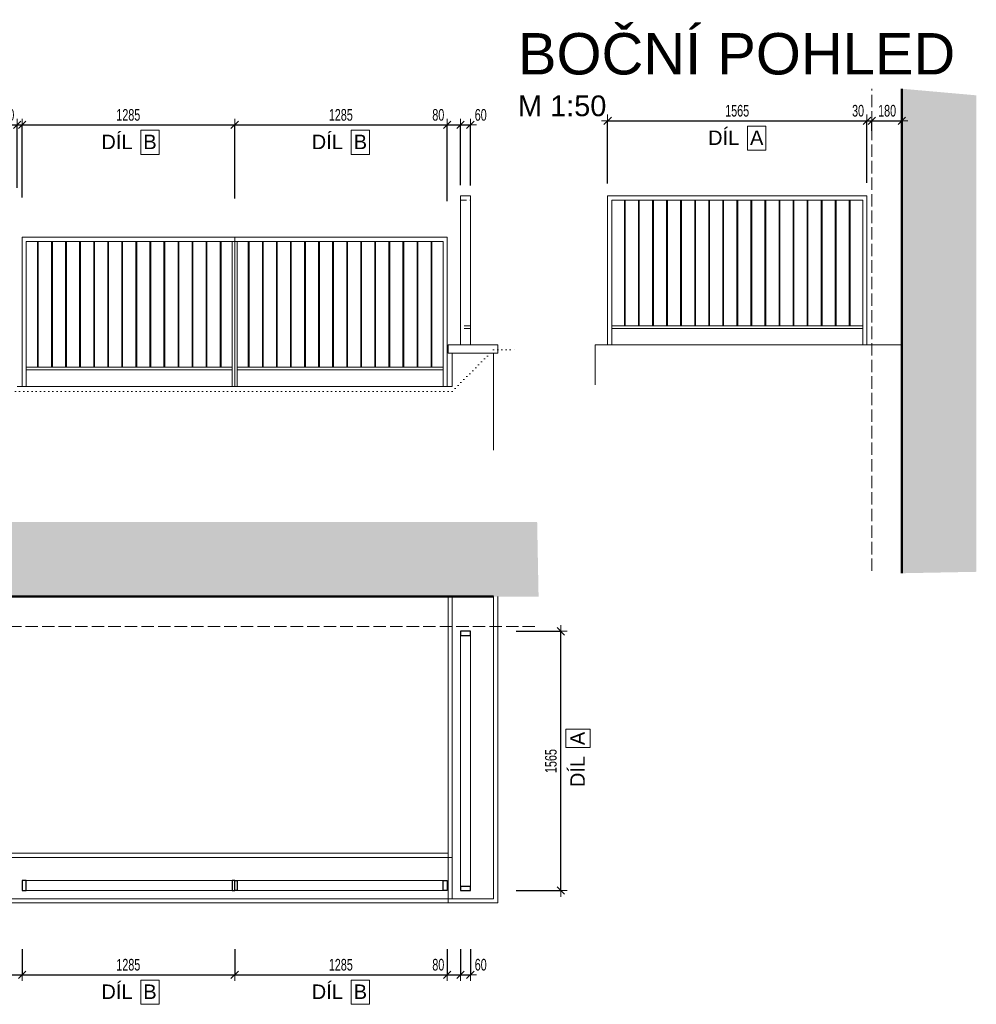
# Model space of a CAD drawing. Header units: millimetres. Extents: x -44763 to -25031, y -105989 to -89886.
# Tile 7 of 8: x -38489 to -32716, y -95830 to -89886. Entities that reach past the tile are written whole.
import ezdxf

# ---------------------------------------------------------------- set-up
doc = ezdxf.new("R2010")
doc.units = ezdxf.units.MM
doc.header["$PDMODE"] = 65
for name, pattern in [('Carkovana 2x_1', [100, 75, -25]), ('JIS_02_1.2', [57.5, 37.5, -20]), ('JIS_08_37', [25, 0, -25])]:
    doc.linetypes.add(name, pattern=pattern)
doc.layers.add('XR$1$(Z6) - ZÁBRADLÍ ANG. DVOREK_1', color=7, linetype='Continuous', lineweight=25)
doc.styles.add('ARIAL', font='ARIAL.TTF')
doc.styles.add('ARIALNARROW', font='ARIALN.TTF')
doc.dimstyles.new('DIMSTYLE_4', dxfattribs={"dimtxt": 70, "dimasz": 75, "dimexe": 0, "dimexo": 0, "dimgap": 35, "dimtad": 2, "dimdec": 0, "dimrnd": 5, "dimzin": 12, "dimdsep": 46, "dimtxsty": 'ARIALNARROW', "dimblk1": 'ALL_ML_STRICH', "dimblk2": 'ALL_ML_STRICH', "dimsah": 1, "dimcen": 0, "dimclrd": 6, "dimclre": 6, "dimclrt": 6, "dimadec": 0, "dimazin": 0, "dimtfac": 1, "dimtdec": 0, "dimtix": 1, "dimtmove": 2, "dimatfit": 3, "dimfxl": 0, "dimtvp": 1.2, "dimtzin": 0, "dimlwd": 0, "dimlwe": 13, "dimarcsym": 0})
doc.dimstyles.new('DIMSTYLE_5', dxfattribs={"dimtxt": 70, "dimasz": 75, "dimexe": 0, "dimexo": 0, "dimgap": 35, "dimtad": 2, "dimdec": 0, "dimrnd": 5, "dimzin": 12, "dimdsep": 46, "dimtxsty": 'ARIALNARROW', "dimblk1": 'ALL_ML_STRICH', "dimblk2": 'ALL_ML_STRICH', "dimsah": 1, "dimcen": 0, "dimclrd": 6, "dimclre": 6, "dimclrt": 6, "dimadec": 0, "dimazin": 0, "dimtfac": 1, "dimtdec": 0, "dimtix": 1, "dimtmove": 2, "dimatfit": 3, "dimfxl": 0, "dimtzin": 0, "dimlwd": 0, "dimlwe": 13, "dimarcsym": 0})

# ---------------------------------------------------------------- blocks, each defined once
blk = doc.blocks.new('ALL_ML_STRICH')
at = {"color": 0, "linetype": 'ByBlock', "lineweight": -2}
for p, q in [((-1, 0), (0.5, 0)), ((-0.3, -0.3), (0.3, 0.3)), ((0, -0.5), (0, 0.5))]:
    blk.add_line(p, q, dxfattribs=at)
blk = doc.blocks.new('*D10')
at = {"layer": 'DEFPOINTS', "color": 6, "linetype": 'Continuous', "lineweight": 13}
for p in [(-40534.4, -95143.5), (-38474.4, -95143.5), (-40534.4, -95651.7)]:
    blk.add_point(p, dxfattribs=at)
at = {"layer": 'XR$1$(Z6) - ZÁBRADLÍ ANG. DVOREK_1', "color": 6, "linetype": 'Continuous', "lineweight": -2}
for p, q in [((-40534.4, -95496.6), (-40534.4, -95651.7)), ((-38474.4, -95496.6), (-38474.4, -95651.7)), ((-40534.4, -95651.7), (-38474.4, -95651.7))]:
    blk.add_line(p, q, dxfattribs=at)
at = {"layer": 'XR$1$(Z6) - ZÁBRADLÍ ANG. DVOREK_1', "color": 6, "linetype": 'Continuous', "lineweight": 13, "xscale": 75, "yscale": 75, "zscale": 75, "rotation": 180}
blk.add_blockref('ALL_ML_STRICH', (-40534.4, -95651.7), dxfattribs=at)
at = {"layer": 'XR$1$(Z6) - ZÁBRADLÍ ANG. DVOREK_1', "color": 6, "linetype": 'Continuous', "lineweight": 13, "xscale": 75, "yscale": 75, "zscale": 75}
blk.add_blockref('ALL_ML_STRICH', (-38474.4, -95651.7), dxfattribs=at)
at = {"layer": 'XR$1$(Z6) - ZÁBRADLÍ ANG. DVOREK_1', "color": 6, "linetype": 'Continuous', "lineweight": 13, "insert": (-39505.1, -95591.7), "char_height": 70, "width": 227.2, "attachment_point": 5, "style": 'ARIALNARROW'}
blk.add_mtext('\\W0.81;\\A1;{2060}', dxfattribs=at)
blk = doc.blocks.new('*D11')
at = {"layer": 'DEFPOINTS', "color": 6, "linetype": 'Continuous', "lineweight": 13}
for p in [(-38474.4, -95143.5), (-37191.9, -95143.5), (-38474.4, -95651.7)]:
    blk.add_point(p, dxfattribs=at)
at = {"layer": 'XR$1$(Z6) - ZÁBRADLÍ ANG. DVOREK_1', "color": 6, "linetype": 'Continuous', "lineweight": -2}
for p, q in [((-38474.4, -95496.6), (-38474.4, -95651.7)), ((-37191.9, -95496.6), (-37191.9, -95651.7)), ((-38474.4, -95651.7), (-37191.9, -95651.7))]:
    blk.add_line(p, q, dxfattribs=at)
at = {"layer": 'XR$1$(Z6) - ZÁBRADLÍ ANG. DVOREK_1', "color": 6, "linetype": 'Continuous', "lineweight": 13, "xscale": 75, "yscale": 75, "zscale": 75, "rotation": 180}
blk.add_blockref('ALL_ML_STRICH', (-38474.4, -95651.7), dxfattribs=at)
at = {"layer": 'XR$1$(Z6) - ZÁBRADLÍ ANG. DVOREK_1', "color": 6, "linetype": 'Continuous', "lineweight": 13, "xscale": 75, "yscale": 75, "zscale": 75}
blk.add_blockref('ALL_ML_STRICH', (-37191.9, -95651.7), dxfattribs=at)
at = {"layer": 'XR$1$(Z6) - ZÁBRADLÍ ANG. DVOREK_1', "color": 6, "linetype": 'Continuous', "lineweight": 13, "insert": (-37833.9, -95591.7), "char_height": 70, "width": 227.2, "attachment_point": 5, "style": 'ARIALNARROW'}
blk.add_mtext('\\W0.81;\\A1;{1285}', dxfattribs=at)
blk = doc.blocks.new('*D12')
at = {"layer": 'DEFPOINTS', "color": 6, "linetype": 'Continuous', "lineweight": 13}
for p in [(-37191.9, -95143.5), (-35909.4, -95143.5), (-37191.9, -95651.7)]:
    blk.add_point(p, dxfattribs=at)
at = {"layer": 'XR$1$(Z6) - ZÁBRADLÍ ANG. DVOREK_1', "color": 6, "linetype": 'Continuous', "lineweight": -2}
for p, q in [((-37191.9, -95496.6), (-37191.9, -95651.7)), ((-35909.4, -95496.6), (-35909.4, -95651.7)), ((-37191.9, -95651.7), (-35909.4, -95651.7))]:
    blk.add_line(p, q, dxfattribs=at)
at = {"layer": 'XR$1$(Z6) - ZÁBRADLÍ ANG. DVOREK_1', "color": 6, "linetype": 'Continuous', "lineweight": 13, "xscale": 75, "yscale": 75, "zscale": 75, "rotation": 180}
blk.add_blockref('ALL_ML_STRICH', (-37191.9, -95651.7), dxfattribs=at)
at = {"layer": 'XR$1$(Z6) - ZÁBRADLÍ ANG. DVOREK_1', "color": 6, "linetype": 'Continuous', "lineweight": 13, "xscale": 75, "yscale": 75, "zscale": 75}
blk.add_blockref('ALL_ML_STRICH', (-35909.4, -95651.7), dxfattribs=at)
at = {"layer": 'XR$1$(Z6) - ZÁBRADLÍ ANG. DVOREK_1', "color": 6, "linetype": 'Continuous', "lineweight": 13, "insert": (-36551.4, -95591.7), "char_height": 70, "width": 227.2, "attachment_point": 5, "style": 'ARIALNARROW'}
blk.add_mtext('\\W0.81;\\A1;{1285}', dxfattribs=at)
blk = doc.blocks.new('*D13')
at = {"layer": 'DEFPOINTS', "color": 6, "linetype": 'Continuous', "lineweight": 13}
for p in [(-35909.4, -95143.5), (-35829.4, -95143.5), (-35909.4, -95651.7)]:
    blk.add_point(p, dxfattribs=at)
at = {"layer": 'XR$1$(Z6) - ZÁBRADLÍ ANG. DVOREK_1', "color": 6, "linetype": 'Continuous', "lineweight": -2}
for p, q in [((-35909.4, -95496.6), (-35909.4, -95651.7)), ((-35829.4, -95496.6), (-35829.4, -95651.7)), ((-35909.4, -95651.7), (-35829.4, -95651.7))]:
    blk.add_line(p, q, dxfattribs=at)
at = {"layer": 'XR$1$(Z6) - ZÁBRADLÍ ANG. DVOREK_1', "color": 6, "linetype": 'Continuous', "lineweight": 13, "xscale": 75, "yscale": 75, "zscale": 75, "rotation": 180}
blk.add_blockref('ALL_ML_STRICH', (-35909.4, -95651.7), dxfattribs=at)
at = {"layer": 'XR$1$(Z6) - ZÁBRADLÍ ANG. DVOREK_1', "color": 6, "linetype": 'Continuous', "lineweight": 13, "xscale": 75, "yscale": 75, "zscale": 75}
blk.add_blockref('ALL_ML_STRICH', (-35829.4, -95651.7), dxfattribs=at)
at = {"layer": 'XR$1$(Z6) - ZÁBRADLÍ ANG. DVOREK_1', "color": 6, "linetype": 'Continuous', "lineweight": 13, "insert": (-35963.1, -95591.7), "char_height": 70, "width": 113.6, "attachment_point": 5, "style": 'ARIALNARROW'}
blk.add_mtext('\\W0.81;\\A1;{80}', dxfattribs=at)
blk = doc.blocks.new('*D14')
at = {"layer": 'DEFPOINTS', "color": 6, "linetype": 'Continuous', "lineweight": 13}
for p in [(-35829.4, -95143.5), (-35769.4, -95143.5), (-35829.4, -95651.7)]:
    blk.add_point(p, dxfattribs=at)
at = {"layer": 'XR$1$(Z6) - ZÁBRADLÍ ANG. DVOREK_1', "color": 6, "linetype": 'Continuous', "lineweight": -2}
for p, q in [((-35829.4, -95496.6), (-35829.4, -95651.7)), ((-35769.4, -95496.6), (-35769.4, -95651.7)), ((-35829.4, -95651.7), (-35769.4, -95651.7))]:
    blk.add_line(p, q, dxfattribs=at)
at = {"layer": 'XR$1$(Z6) - ZÁBRADLÍ ANG. DVOREK_1', "color": 6, "linetype": 'Continuous', "lineweight": 13, "xscale": 75, "yscale": 75, "zscale": 75, "rotation": 180}
blk.add_blockref('ALL_ML_STRICH', (-35829.4, -95651.7), dxfattribs=at)
at = {"layer": 'XR$1$(Z6) - ZÁBRADLÍ ANG. DVOREK_1', "color": 6, "linetype": 'Continuous', "lineweight": 13, "xscale": 75, "yscale": 75, "zscale": 75}
blk.add_blockref('ALL_ML_STRICH', (-35769.4, -95651.7), dxfattribs=at)
at = {"layer": 'XR$1$(Z6) - ZÁBRADLÍ ANG. DVOREK_1', "color": 6, "linetype": 'Continuous', "lineweight": 13, "insert": (-35707.1, -95591.7), "char_height": 70, "width": 113.6, "attachment_point": 5, "style": 'ARIALNARROW'}
blk.add_mtext('\\W0.81;\\A1;{60}', dxfattribs=at)
blk = doc.blocks.new('*D15')
at = {"layer": 'DEFPOINTS', "color": 6, "linetype": 'Continuous', "lineweight": 13}
for p in [(-35769.4, -93578.5), (-35769.4, -95143.5), (-35223.4, -95143.5)]:
    blk.add_point(p, dxfattribs=at)
at = {"layer": 'XR$1$(Z6) - ZÁBRADLÍ ANG. DVOREK_1', "color": 6, "linetype": 'Continuous', "lineweight": -2}
for p, q in [((-35493.1, -93578.5), (-35223.4, -93578.5)), ((-35223.4, -95143.5), (-35223.4, -93578.5)), ((-35493.1, -95143.5), (-35223.4, -95143.5))]:
    blk.add_line(p, q, dxfattribs=at)
at = {"layer": 'XR$1$(Z6) - ZÁBRADLÍ ANG. DVOREK_1', "color": 6, "linetype": 'Continuous', "lineweight": 13, "xscale": 75, "yscale": 75, "zscale": 75}
for p, rotation in [((-35223.4, -93578.5), 90), ((-35223.4, -95143.5), 270)]:
    blk.add_blockref('ALL_ML_STRICH', p, dxfattribs=dict(at, rotation=rotation))
at = {"layer": 'XR$1$(Z6) - ZÁBRADLÍ ANG. DVOREK_1', "color": 6, "linetype": 'Continuous', "lineweight": 13, "insert": (-35283.4, -94361.8), "char_height": 70, "width": 227.2, "attachment_point": 5, "rotation": 90, "style": 'ARIALNARROW'}
blk.add_mtext('\\W0.81;\\A1;{1565}', dxfattribs=at)
blk = doc.blocks.new('*D21')
at = {"layer": 'DEFPOINTS', "color": 6, "linetype": 'Continuous', "lineweight": 13}
for p in [(-40504.4, -90521.5), (-40504.4, -90939.9), (-38504.4, -90939.9)]:
    blk.add_point(p, dxfattribs=at)
at = {"layer": 'XR$1$(Z6) - ZÁBRADLÍ ANG. DVOREK_1', "color": 6, "linetype": 'Continuous', "lineweight": -2}
for p, q in [((-40504.4, -90902.1), (-40504.4, -90521.5)), ((-40504.4, -90521.5), (-38504.4, -90521.5)), ((-38504.4, -90902.1), (-38504.4, -90521.5))]:
    blk.add_line(p, q, dxfattribs=at)
at = {"layer": 'XR$1$(Z6) - ZÁBRADLÍ ANG. DVOREK_1', "color": 6, "linetype": 'Continuous', "lineweight": 13, "xscale": 75, "yscale": 75, "zscale": 75, "rotation": 180}
blk.add_blockref('ALL_ML_STRICH', (-40504.4, -90521.5), dxfattribs=at)
at = {"layer": 'XR$1$(Z6) - ZÁBRADLÍ ANG. DVOREK_1', "color": 6, "linetype": 'Continuous', "lineweight": 13, "xscale": 75, "yscale": 75, "zscale": 75}
blk.add_blockref('ALL_ML_STRICH', (-38504.4, -90521.5), dxfattribs=at)
at = {"layer": 'XR$1$(Z6) - ZÁBRADLÍ ANG. DVOREK_1', "color": 6, "linetype": 'Continuous', "lineweight": 13, "insert": (-39505.1, -90461.5), "char_height": 70, "width": 227.2, "attachment_point": 5, "style": 'ARIALNARROW'}
blk.add_mtext('\\W0.81;\\A1;{2000}', dxfattribs=at)
blk = doc.blocks.new('*D22')
at = {"layer": 'DEFPOINTS', "color": 6, "linetype": 'Continuous', "lineweight": 13}
for p in [(-38504.4, -90521.5), (-38504.4, -90939.9), (-38474.4, -91199.9)]:
    blk.add_point(p, dxfattribs=at)
at = {"layer": 'XR$1$(Z6) - ZÁBRADLÍ ANG. DVOREK_1', "color": 6, "linetype": 'Continuous', "lineweight": -2}
for p, q in [((-38504.4, -90902.1), (-38504.4, -90521.5)), ((-38504.4, -90521.5), (-38474.4, -90521.5)), ((-38474.4, -90959), (-38474.4, -90521.5))]:
    blk.add_line(p, q, dxfattribs=at)
at = {"layer": 'XR$1$(Z6) - ZÁBRADLÍ ANG. DVOREK_1', "color": 6, "linetype": 'Continuous', "lineweight": 13, "xscale": 75, "yscale": 75, "zscale": 75}
blk.add_blockref('ALL_ML_STRICH', (-38474.4, -90521.5), dxfattribs=at)
at = {"layer": 'XR$1$(Z6) - ZÁBRADLÍ ANG. DVOREK_1', "color": 6, "linetype": 'Continuous', "lineweight": 13, "xscale": 75, "yscale": 75, "zscale": 75, "rotation": 180}
blk.add_blockref('ALL_ML_STRICH', (-38504.4, -90521.5), dxfattribs=at)
at = {"layer": 'XR$1$(Z6) - ZÁBRADLÍ ANG. DVOREK_1', "color": 6, "linetype": 'Continuous', "lineweight": 13, "insert": (-38558.1, -90461.5), "char_height": 70, "width": 113.6, "attachment_point": 5, "style": 'ARIALNARROW'}
blk.add_mtext('\\W0.81;\\A1;{30}', dxfattribs=at)
blk = doc.blocks.new('*D23')
at = {"layer": 'DEFPOINTS', "color": 6, "linetype": 'Continuous', "lineweight": 13}
for p in [(-38474.4, -90521.5), (-38474.4, -91199.9), (-37191.9, -91199.9)]:
    blk.add_point(p, dxfattribs=at)
at = {"layer": 'XR$1$(Z6) - ZÁBRADLÍ ANG. DVOREK_1', "color": 6, "linetype": 'Continuous', "lineweight": -2}
for p, q in [((-38474.4, -90959), (-38474.4, -90521.5)), ((-38474.4, -90521.5), (-37191.9, -90521.5)), ((-37191.9, -90966.2), (-37191.9, -90521.5))]:
    blk.add_line(p, q, dxfattribs=at)
at = {"layer": 'XR$1$(Z6) - ZÁBRADLÍ ANG. DVOREK_1', "color": 6, "linetype": 'Continuous', "lineweight": 13, "xscale": 75, "yscale": 75, "zscale": 75, "rotation": 180}
blk.add_blockref('ALL_ML_STRICH', (-38474.4, -90521.5), dxfattribs=at)
at = {"layer": 'XR$1$(Z6) - ZÁBRADLÍ ANG. DVOREK_1', "color": 6, "linetype": 'Continuous', "lineweight": 13, "xscale": 75, "yscale": 75, "zscale": 75}
blk.add_blockref('ALL_ML_STRICH', (-37191.9, -90521.5), dxfattribs=at)
at = {"layer": 'XR$1$(Z6) - ZÁBRADLÍ ANG. DVOREK_1', "color": 6, "linetype": 'Continuous', "lineweight": 13, "insert": (-37833.9, -90461.5), "char_height": 70, "width": 227.2, "attachment_point": 5, "style": 'ARIALNARROW'}
blk.add_mtext('\\W0.81;\\A1;{1285}', dxfattribs=at)
blk = doc.blocks.new('*D24')
at = {"layer": 'DEFPOINTS', "color": 6, "linetype": 'Continuous', "lineweight": 13}
for p in [(-37191.9, -90521.5), (-37191.9, -91199.9), (-35909.4, -91199.9)]:
    blk.add_point(p, dxfattribs=at)
at = {"layer": 'XR$1$(Z6) - ZÁBRADLÍ ANG. DVOREK_1', "color": 6, "linetype": 'Continuous', "lineweight": -2}
for p, q in [((-37191.9, -90966.2), (-37191.9, -90521.5)), ((-37191.9, -90521.5), (-35909.4, -90521.5)), ((-35909.4, -90982), (-35909.4, -90521.5))]:
    blk.add_line(p, q, dxfattribs=at)
at = {"layer": 'XR$1$(Z6) - ZÁBRADLÍ ANG. DVOREK_1', "color": 6, "linetype": 'Continuous', "lineweight": 13, "xscale": 75, "yscale": 75, "zscale": 75, "rotation": 180}
blk.add_blockref('ALL_ML_STRICH', (-37191.9, -90521.5), dxfattribs=at)
at = {"layer": 'XR$1$(Z6) - ZÁBRADLÍ ANG. DVOREK_1', "color": 6, "linetype": 'Continuous', "lineweight": 13, "xscale": 75, "yscale": 75, "zscale": 75}
blk.add_blockref('ALL_ML_STRICH', (-35909.4, -90521.5), dxfattribs=at)
at = {"layer": 'XR$1$(Z6) - ZÁBRADLÍ ANG. DVOREK_1', "color": 6, "linetype": 'Continuous', "lineweight": 13, "insert": (-36551.4, -90461.5), "char_height": 70, "width": 227.2, "attachment_point": 5, "style": 'ARIALNARROW'}
blk.add_mtext('\\W0.81;\\A1;{1285}', dxfattribs=at)
blk = doc.blocks.new('*D25')
at = {"layer": 'DEFPOINTS', "color": 6, "linetype": 'Continuous', "lineweight": 13}
for p in [(-35909.4, -90521.5), (-35829.4, -90949.9), (-35909.4, -91199.9)]:
    blk.add_point(p, dxfattribs=at)
at = {"layer": 'XR$1$(Z6) - ZÁBRADLÍ ANG. DVOREK_1', "color": 6, "linetype": 'Continuous', "lineweight": -2}
for p, q in [((-35909.4, -90982), (-35909.4, -90521.5)), ((-35909.4, -90521.5), (-35829.4, -90521.5)), ((-35829.4, -90885.9), (-35829.4, -90521.5))]:
    blk.add_line(p, q, dxfattribs=at)
at = {"layer": 'XR$1$(Z6) - ZÁBRADLÍ ANG. DVOREK_1', "color": 6, "linetype": 'Continuous', "lineweight": 13, "xscale": 75, "yscale": 75, "zscale": 75, "rotation": 180}
blk.add_blockref('ALL_ML_STRICH', (-35909.4, -90521.5), dxfattribs=at)
at = {"layer": 'XR$1$(Z6) - ZÁBRADLÍ ANG. DVOREK_1', "color": 6, "linetype": 'Continuous', "lineweight": 13, "xscale": 75, "yscale": 75, "zscale": 75}
blk.add_blockref('ALL_ML_STRICH', (-35829.4, -90521.5), dxfattribs=at)
at = {"layer": 'XR$1$(Z6) - ZÁBRADLÍ ANG. DVOREK_1', "color": 6, "linetype": 'Continuous', "lineweight": 13, "insert": (-35963.1, -90461.5), "char_height": 70, "width": 113.6, "attachment_point": 5, "style": 'ARIALNARROW'}
blk.add_mtext('\\W0.81;\\A1;{80}', dxfattribs=at)
blk = doc.blocks.new('*D26')
at = {"layer": 'DEFPOINTS', "color": 6, "linetype": 'Continuous', "lineweight": 13}
for p in [(-35829.4, -90521.5), (-35829.4, -90949.9), (-35769.4, -90949.9)]:
    blk.add_point(p, dxfattribs=at)
at = {"layer": 'XR$1$(Z6) - ZÁBRADLÍ ANG. DVOREK_1', "color": 6, "linetype": 'Continuous', "lineweight": -2}
for p, q in [((-35829.4, -90885.9), (-35829.4, -90521.5)), ((-35829.4, -90521.5), (-35769.4, -90521.5)), ((-35769.4, -90886.7), (-35769.4, -90521.5))]:
    blk.add_line(p, q, dxfattribs=at)
at = {"layer": 'XR$1$(Z6) - ZÁBRADLÍ ANG. DVOREK_1', "color": 6, "linetype": 'Continuous', "lineweight": 13, "xscale": 75, "yscale": 75, "zscale": 75, "rotation": 180}
blk.add_blockref('ALL_ML_STRICH', (-35829.4, -90521.5), dxfattribs=at)
at = {"layer": 'XR$1$(Z6) - ZÁBRADLÍ ANG. DVOREK_1', "color": 6, "linetype": 'Continuous', "lineweight": 13, "xscale": 75, "yscale": 75, "zscale": 75}
blk.add_blockref('ALL_ML_STRICH', (-35769.4, -90521.5), dxfattribs=at)
at = {"layer": 'XR$1$(Z6) - ZÁBRADLÍ ANG. DVOREK_1', "color": 6, "linetype": 'Continuous', "lineweight": 13, "insert": (-35707.1, -90461.5), "char_height": 70, "width": 113.6, "attachment_point": 5, "style": 'ARIALNARROW'}
blk.add_mtext('\\W0.81;\\A1;{60}', dxfattribs=at)
blk = doc.blocks.new('*D33')
at = {"layer": 'DEFPOINTS', "color": 6, "linetype": 'Continuous', "lineweight": 13}
for p in [(-34941.2, -90496.5), (-34941.2, -91849.9), (-33376.2, -91849.9)]:
    blk.add_point(p, dxfattribs=at)
at = {"layer": 'XR$1$(Z6) - ZÁBRADLÍ ANG. DVOREK_1', "color": 6, "linetype": 'Continuous', "lineweight": -2}
for p, q in [((-34941.2, -90875.7), (-34941.2, -90496.5)), ((-34941.2, -90496.5), (-33376.2, -90496.5)), ((-33376.2, -90871.6), (-33376.2, -90496.5))]:
    blk.add_line(p, q, dxfattribs=at)
at = {"layer": 'XR$1$(Z6) - ZÁBRADLÍ ANG. DVOREK_1', "color": 6, "linetype": 'Continuous', "lineweight": 13, "xscale": 75, "yscale": 75, "zscale": 75, "rotation": 180}
blk.add_blockref('ALL_ML_STRICH', (-34941.2, -90496.5), dxfattribs=at)
at = {"layer": 'XR$1$(Z6) - ZÁBRADLÍ ANG. DVOREK_1', "color": 6, "linetype": 'Continuous', "lineweight": 13, "xscale": 75, "yscale": 75, "zscale": 75}
blk.add_blockref('ALL_ML_STRICH', (-33376.2, -90496.5), dxfattribs=at)
at = {"layer": 'XR$1$(Z6) - ZÁBRADLÍ ANG. DVOREK_1', "color": 6, "linetype": 'Continuous', "lineweight": 13, "insert": (-34159.5, -90436.5), "char_height": 70, "width": 227.2, "attachment_point": 5, "style": 'ARIALNARROW'}
blk.add_mtext('\\W0.81;\\A1;{1565}', dxfattribs=at)
blk = doc.blocks.new('*D34')
at = {"layer": 'DEFPOINTS', "color": 6, "linetype": 'Continuous', "lineweight": 13}
for p in [(-33376.2, -90496.5), (-33346.2, -90502.3), (-33376.2, -91849.9)]:
    blk.add_point(p, dxfattribs=at)
at = {"layer": 'XR$1$(Z6) - ZÁBRADLÍ ANG. DVOREK_1', "color": 6, "linetype": 'Continuous', "lineweight": -2}
for p, q in [((-33376.2, -90871.6), (-33376.2, -90496.5)), ((-33376.2, -90496.5), (-33346.2, -90496.5)), ((-33346.2, -90556.3), (-33346.2, -90496.5))]:
    blk.add_line(p, q, dxfattribs=at)
at = {"layer": 'XR$1$(Z6) - ZÁBRADLÍ ANG. DVOREK_1', "color": 6, "linetype": 'Continuous', "lineweight": 13, "xscale": 75, "yscale": 75, "zscale": 75}
blk.add_blockref('ALL_ML_STRICH', (-33346.2, -90496.5), dxfattribs=at)
at = {"layer": 'XR$1$(Z6) - ZÁBRADLÍ ANG. DVOREK_1', "color": 6, "linetype": 'Continuous', "lineweight": 13, "xscale": 75, "yscale": 75, "zscale": 75, "rotation": 180}
blk.add_blockref('ALL_ML_STRICH', (-33376.2, -90496.5), dxfattribs=at)
at = {"layer": 'XR$1$(Z6) - ZÁBRADLÍ ANG. DVOREK_1', "color": 6, "linetype": 'Continuous', "lineweight": 13, "insert": (-33429.9, -90436.5), "char_height": 70, "width": 113.6, "attachment_point": 5, "style": 'ARIALNARROW'}
blk.add_mtext('\\W0.81;\\A1;{30}', dxfattribs=at)
blk = doc.blocks.new('*D35')
at = {"layer": 'DEFPOINTS', "color": 6, "linetype": 'Continuous', "lineweight": 13}
for p in [(-33346.2, -90496.5), (-33346.2, -90502.3), (-33166.2, -90496.2)]:
    blk.add_point(p, dxfattribs=at)
at = {"layer": 'XR$1$(Z6) - ZÁBRADLÍ ANG. DVOREK_1', "color": 6, "linetype": 'Continuous', "lineweight": -2}
for p, q in [((-33346.2, -90556.3), (-33346.2, -90496.5)), ((-33346.2, -90496.5), (-33166.2, -90496.5)), ((-33166.2, -90496.5), (-33166.2, -90496.5))]:
    blk.add_line(p, q, dxfattribs=at)
at = {"layer": 'XR$1$(Z6) - ZÁBRADLÍ ANG. DVOREK_1', "color": 6, "linetype": 'Continuous', "lineweight": 13, "xscale": 75, "yscale": 75, "zscale": 75, "rotation": 180}
blk.add_blockref('ALL_ML_STRICH', (-33346.2, -90496.5), dxfattribs=at)
at = {"layer": 'XR$1$(Z6) - ZÁBRADLÍ ANG. DVOREK_1', "color": 6, "linetype": 'Continuous', "lineweight": 13, "xscale": 75, "yscale": 75, "zscale": 75}
blk.add_blockref('ALL_ML_STRICH', (-33166.2, -90496.5), dxfattribs=at)
at = {"layer": 'XR$1$(Z6) - ZÁBRADLÍ ANG. DVOREK_1', "color": 6, "linetype": 'Continuous', "lineweight": 13, "insert": (-33254.5, -90436.5), "char_height": 70, "width": 170.4, "attachment_point": 5, "style": 'ARIALNARROW'}
blk.add_mtext('\\W0.81;\\A1;{180}', dxfattribs=at)

msp = doc.modelspace()

# ---------------------------------------------------------------- hatches: boundary and pattern name
at = {"layer": 'XR$1$(Z6) - ZÁBRADLÍ ANG. DVOREK_1', "linetype": 'Continuous', "lineweight": 13}
for points in [[(-33166.2, -90303), (-33166.2, -93228), (-32716.2, -93219.4), (-32716.2, -90343)], [(-44654.5, -93368.5), (-35357.9, -93368.5), (-35366.5, -92918.5), (-44614.5, -92918.5)]]:
    msp.add_hatch(color=254, dxfattribs=at).paths.add_polyline_path(points)

# ---------------------------------------------------------------- linework, layer by layer
at = {"layer": 'XR$1$(Z6) - ZÁBRADLÍ ANG. DVOREK_1', "color": 251, "linetype": 'Carkovana 2x_1', "lineweight": 13}
for p, q in [((-33346.2, -93214), (-33346.2, -90303)), ((-44654.5, -93548.5), (-35357.9, -93548.5))]:
    msp.add_line(p, q, dxfattribs=at)
at = {"layer": 'XR$1$(Z6) - ZÁBRADLÍ ANG. DVOREK_1', "color": 251, "linetype": 'Continuous', "lineweight": 50}
for p, q in [((-33166.2, -90303), (-33166.2, -93228)), ((-44149.4, -93368.5), (-35629.4, -93368.5))]:
    msp.add_line(p, q, dxfattribs=at)
at = {"layer": 'XR$1$(Z6) - ZÁBRADLÍ ANG. DVOREK_1', "color": 5, "linetype": 'Continuous', "lineweight": 13}
for p, q in [((-35829.4, -91849.9), (-35829.4, -90949.9)), ((-35829.4, -90949.9), (-35769.4, -90949.9)), ((-35769.4, -90949.9), (-35769.4, -91849.9)), ((-34941.2, -90949.9), (-34941.2, -91849.9)), ((-33376.2, -90949.9), (-34941.2, -90949.9)), ((-34916.2, -90974.9), (-34916.2, -91849.9)), ((-34916.2, -90974.9), (-33401.2, -90974.9)), ((-34839.9, -91734.9), (-34839.9, -90974.9)), ((-34834.9, -91734.9), (-34834.9, -90974.9)), ((-34755.1, -91734.9), (-34755.1, -90974.9)), ((-34750.1, -91734.9), (-34750.1, -90974.9)), ((-34670.2, -91734.9), (-34670.2, -90974.9)), ((-34665.2, -91734.9), (-34665.2, -90974.9)), ((-34585.4, -91734.9), (-34585.4, -90974.9)), ((-34580.4, -91734.9), (-34580.4, -90974.9)), ((-34500.6, -91734.9), (-34500.6, -90974.9)), ((-34495.6, -91734.9), (-34495.6, -90974.9)), ((-34415.7, -91734.9), (-34415.7, -90974.9)), ((-34410.7, -91734.9), (-34410.7, -90974.9)), ((-34330.9, -91734.9), (-34330.9, -90974.9)), ((-34325.9, -91734.9), (-34325.9, -90974.9)), ((-34246.1, -91734.9), (-34246.1, -90974.9)), ((-34241.1, -91734.9), (-34241.1, -90974.9)), ((-34161.2, -91734.9), (-34161.2, -90974.9)), ((-34156.2, -91734.9), (-34156.2, -90974.9)), ((-34076.4, -91734.9), (-34076.4, -90974.9)), ((-34071.4, -91734.9), (-34071.4, -90974.9)), ((-33991.6, -91734.9), (-33991.6, -90974.9)), ((-33986.6, -91734.9), (-33986.6, -90974.9)), ((-33906.7, -91734.9), (-33906.7, -90974.9)), ((-33901.7, -91734.9), (-33901.7, -90974.9)), ((-33821.9, -91734.9), (-33821.9, -90974.9)), ((-33816.9, -91734.9), (-33816.9, -90974.9)), ((-33737.1, -91734.9), (-33737.1, -90974.9)), ((-33732.1, -91734.9), (-33732.1, -90974.9)), ((-33652.2, -91734.9), (-33652.2, -90974.9)), ((-33647.2, -91734.9), (-33647.2, -90974.9)), ((-33567.4, -91734.9), (-33567.4, -90974.9)), ((-33562.4, -91734.9), (-33562.4, -90974.9)), ((-33482.6, -91734.9), (-33482.6, -90974.9)), ((-33477.6, -91734.9), (-33477.6, -90974.9)), ((-33401.2, -90974.9), (-33401.2, -91849.9)), ((-33376.2, -91749.9), (-33376.2, -90949.9)), ((-38474.4, -91199.9), (-38474.4, -92099.9)), ((-37191.9, -91199.9), (-38474.4, -91199.9)), ((-38449.4, -92099.9), (-38449.4, -91224.9)), ((-38449.4, -91224.9), (-37191.9, -91224.9)), ((-38382.1, -91984.9), (-38382.1, -91224.9)), ((-38377.1, -91984.9), (-38377.1, -91224.9)), ((-38297.2, -91984.9), (-38297.2, -91224.9)), ((-38292.2, -91984.9), (-38292.2, -91224.9)), ((-38212.4, -91984.9), (-38212.4, -91224.9)), ((-38207.4, -91984.9), (-38207.4, -91224.9)), ((-38127.6, -91984.9), (-38127.6, -91224.9)), ((-38122.6, -91984.9), (-38122.6, -91224.9)), ((-38042.7, -91984.9), (-38042.7, -91224.9)), ((-38037.7, -91984.9), (-38037.7, -91224.9)), ((-37957.9, -91984.9), (-37957.9, -91224.9)), ((-37952.9, -91984.9), (-37952.9, -91224.9)), ((-37873.1, -91984.9), (-37873.1, -91224.9)), ((-37868.1, -91984.9), (-37868.1, -91224.9)), ((-37788.2, -91984.9), (-37788.2, -91224.9)), ((-37783.2, -91984.9), (-37783.2, -91224.9)), ((-37703.4, -91984.9), (-37703.4, -91224.9)), ((-37698.4, -91984.9), (-37698.4, -91224.9)), ((-37618.6, -91984.9), (-37618.6, -91224.9)), ((-37613.6, -91984.9), (-37613.6, -91224.9)), ((-37533.7, -91984.9), (-37533.7, -91224.9)), ((-37528.7, -91984.9), (-37528.7, -91224.9)), ((-37448.9, -91984.9), (-37448.9, -91224.9)), ((-37443.9, -91984.9), (-37443.9, -91224.9)), ((-37364.1, -91984.9), (-37364.1, -91224.9)), ((-37359.1, -91984.9), (-37359.1, -91224.9)), ((-37279.2, -91984.9), (-37279.2, -91224.9)), ((-37274.2, -91984.9), (-37274.2, -91224.9)), ((-37206.9, -91224.9), (-37206.9, -92099.9)), ((-37191.9, -91199.9), (-37191.9, -92099.9)), ((-35909.4, -91199.9), (-37191.9, -91199.9)), ((-37191.9, -91224.9), (-35934.4, -91224.9)), ((-37176.9, -91224.9), (-37176.9, -92099.9)), ((-37109.6, -91984.9), (-37109.6, -91224.9)), ((-37104.6, -91984.9), (-37104.6, -91224.9)), ((-37024.7, -91984.9), (-37024.7, -91224.9)), ((-37019.7, -91984.9), (-37019.7, -91224.9)), ((-36939.9, -91984.9), (-36939.9, -91224.9)), ((-36934.9, -91984.9), (-36934.9, -91224.9)), ((-36855.1, -91984.9), (-36855.1, -91224.9)), ((-36850.1, -91984.9), (-36850.1, -91224.9)), ((-36770.2, -91984.9), (-36770.2, -91224.9)), ((-36765.2, -91984.9), (-36765.2, -91224.9)), ((-36685.4, -91984.9), (-36685.4, -91224.9)), ((-36680.4, -91984.9), (-36680.4, -91224.9)), ((-36600.6, -91984.9), (-36600.6, -91224.9)), ((-36595.6, -91984.9), (-36595.6, -91224.9)), ((-36515.7, -91984.9), (-36515.7, -91224.9)), ((-36510.7, -91984.9), (-36510.7, -91224.9)), ((-36430.9, -91984.9), (-36430.9, -91224.9)), ((-36425.9, -91984.9), (-36425.9, -91224.9)), ((-36346.1, -91984.9), (-36346.1, -91224.9)), ((-36341.1, -91984.9), (-36341.1, -91224.9)), ((-36261.2, -91984.9), (-36261.2, -91224.9)), ((-36256.2, -91984.9), (-36256.2, -91224.9)), ((-36176.4, -91984.9), (-36176.4, -91224.9)), ((-36171.4, -91984.9), (-36171.4, -91224.9)), ((-36091.6, -91984.9), (-36091.6, -91224.9)), ((-36086.6, -91984.9), (-36086.6, -91224.9)), ((-36006.7, -91984.9), (-36006.7, -91224.9)), ((-36001.7, -91984.9), (-36001.7, -91224.9)), ((-35934.4, -91224.9), (-35934.4, -92099.9)), ((-35909.4, -91999.9), (-35909.4, -91199.9)), ((-33401.2, -91734.9), (-34916.2, -91734.9)), ((-33401.2, -91749.9), (-34916.2, -91749.9)), ((-33376.2, -91849.9), (-33376.2, -91749.9)), ((-37206.9, -91984.9), (-38449.4, -91984.9)), ((-37206.9, -91999.9), (-38449.4, -91999.9)), ((-35934.4, -91984.9), (-37176.9, -91984.9)), ((-35934.4, -91999.9), (-37176.9, -91999.9)), ((-35909.4, -92099.9), (-35909.4, -91999.9)), ((-35829.4, -93578.5), (-35829.4, -95143.5)), ((-35769.4, -95143.5), (-35769.4, -93578.5)), ((-37191.9, -95083.5), (-38474.4, -95083.5)), ((-37191.9, -95083.5), (-35909.4, -95083.5)), ((-38474.4, -95143.5), (-37191.9, -95143.5)), ((-35909.4, -95143.5), (-37191.9, -95143.5))]:
    msp.add_line(p, q, dxfattribs=at)
at = {"layer": 'XR$1$(Z6) - ZÁBRADLÍ ANG. DVOREK_1', "color": 5, "linetype": 'JIS_02_1.2', "lineweight": 13}
for p, q in [((-35829.4, -90974.9), (-35769.4, -90974.9)), ((-35769.4, -91734.9), (-35829.4, -91734.9)), ((-35769.4, -91749.9), (-35829.4, -91749.9))]:
    msp.add_line(p, q, dxfattribs=at)
at = {"layer": 'XR$1$(Z6) - ZÁBRADLÍ ANG. DVOREK_1', "color": 7, "linetype": 'Continuous', "lineweight": 13}
for p, q in [((-35604.4, -91849.9), (-35904.4, -91849.9)), ((-35904.4, -91849.9), (-35904.4, -91899.9)), ((-35604.4, -91899.9), (-35604.4, -91849.9)), ((-35016.2, -91849.9), (-33166.2, -91849.9)), ((-35016.2, -92090.1), (-35016.2, -91849.9)), ((-35904.4, -91899.9), (-35604.4, -91899.9)), ((-35879.4, -92099.9), (-35879.4, -91899.9)), ((-35879.4, -91899.9), (-35629.4, -91899.9)), ((-35629.4, -91899.9), (-35629.4, -92485.9)), ((-38504.4, -92099.9), (-35879.4, -92099.9)), ((-35904.4, -93368.5), (-35904.4, -95218.5)), ((-35604.4, -95218.5), (-35604.4, -93368.5)), ((-43874.4, -94918.5), (-35904.4, -94918.5)), ((-43874.4, -95218.5), (-35904.4, -95218.5)), ((-35904.4, -95218.5), (-35604.4, -95218.5))]:
    msp.add_line(p, q, dxfattribs=at)
at = {"layer": 'XR$1$(Z6) - ZÁBRADLÍ ANG. DVOREK_1', "color": 7, "linetype": 'JIS_08_37', "lineweight": 13}
for p, q in [((-35879.4, -92129.9), (-35629.4, -91879.9)), ((-35629.4, -91879.9), (-35491.9, -91879.9)), ((-35879.4, -92129.9), (-43874.4, -92129.9))]:
    msp.add_line(p, q, dxfattribs=at)
at = {"layer": 'XR$1$(Z6) - ZÁBRADLÍ ANG. DVOREK_1', "color": 251, "linetype": 'Continuous', "lineweight": 13}
for p, q in [((-43899.4, -93368.5), (-35879.4, -93368.5)), ((-35879.4, -93368.5), (-35879.4, -95193.5)), ((-35629.4, -93368.5), (-35629.4, -95193.5)), ((-35879.4, -94943.5), (-43899.4, -94943.5)), ((-35629.4, -95193.5), (-44149.4, -95193.5)), ((-35629.4, -95193.5), (-44149.4, -95193.5))]:
    msp.add_line(p, q, dxfattribs=at)
at = {"layer": 'XR$1$(Z6) - ZÁBRADLÍ ANG. DVOREK_1', "color": 5, "linetype": 'Continuous', "lineweight": 25}
for p, q in [((-35769.4, -93578.5), (-35829.4, -93578.5)), ((-35829.4, -93578.5), (-35829.4, -93603.5)), ((-35829.4, -93603.5), (-35769.4, -93603.5)), ((-35769.4, -93603.5), (-35769.4, -93578.5)), ((-38449.4, -95083.5), (-38474.4, -95083.5)), ((-38474.4, -95083.5), (-38474.4, -95143.5)), ((-38449.4, -95143.5), (-38449.4, -95083.5)), ((-37191.9, -95083.5), (-37206.9, -95083.5)), ((-37206.9, -95083.5), (-37206.9, -95143.5)), ((-37191.9, -95143.5), (-37191.9, -95083.5)), ((-37191.9, -95083.5), (-37176.9, -95083.5)), ((-37191.9, -95143.5), (-37191.9, -95083.5)), ((-37176.9, -95083.5), (-37176.9, -95143.5)), ((-35934.4, -95143.5), (-35934.4, -95083.5)), ((-35934.4, -95083.5), (-35909.4, -95083.5)), ((-35909.4, -95083.5), (-35909.4, -95143.5)), ((-38474.4, -95143.5), (-38449.4, -95143.5)), ((-37206.9, -95143.5), (-37191.9, -95143.5)), ((-37176.9, -95143.5), (-37191.9, -95143.5)), ((-35909.4, -95143.5), (-35934.4, -95143.5)), ((-35769.4, -95118.5), (-35829.4, -95118.5)), ((-35829.4, -95118.5), (-35829.4, -95143.5)), ((-35829.4, -95143.5), (-35769.4, -95143.5)), ((-35769.4, -95143.5), (-35769.4, -95118.5))]:
    msp.add_line(p, q, dxfattribs=at)
at = {"layer": 'XR$1$(Z6) - ZÁBRADLÍ ANG. DVOREK_1', "color": 7, "linetype": 'Continuous', "lineweight": 13}
for points in [[(-37758, -90700), (-37647.3, -90700), (-37647.3, -90554.2), (-37758, -90554.2), (-37758, -90700)], [(-36488.4, -90700), (-36377.7, -90700), (-36377.7, -90554.2), (-36488.4, -90554.2), (-36488.4, -90700)], [(-34096.5, -90675), (-33985.8, -90675), (-33985.8, -90529.2), (-34096.5, -90529.2), (-34096.5, -90675)], [(-35046.7, -94280.3), (-35046.7, -94169.6), (-35192.5, -94169.6), (-35192.5, -94280.3), (-35046.7, -94280.3)], [(-37758, -95830.2), (-37647.3, -95830.2), (-37647.3, -95684.4), (-37758, -95684.4), (-37758, -95830.2)], [(-36488.4, -95830.2), (-36377.7, -95830.2), (-36377.7, -95684.4), (-36488.4, -95684.4), (-36488.4, -95830.2)]]:
    msp.add_lwpolyline(points, dxfattribs=at)

# ---------------------------------------------------------------- texts
at = {"layer": 'XR$1$(Z6) - ZÁBRADLÍ ANG. DVOREK_1', "color": 7, "linetype": 'Continuous', "lineweight": 13, "insert": (-35482.5, -89967.2), "char_height": 250, "width": 2771.062, "attachment_point": 1, "line_spacing_factor": 0.903614, "style": 'ARIAL'}
msp.add_mtext('\\A1;{\\fArial|i0|b0;\\H250.000000;\\W1.000000;\\C7;BOČNÍ POHLED}\\P{\\fArial|i0|b0;\\H125.000000;\\W1.000000;\\C7;M 1:50}\\P', dxfattribs=at)
at = {"layer": 'XR$1$(Z6) - ZÁBRADLÍ ANG. DVOREK_1', "color": 7, "linetype": 'Continuous', "lineweight": 13, "char_height": 87.5, "attachment_point": 7, "style": 'ARIAL'}
for s, insert, width in [('\\W0.99;DÍL ', (-37996.7, -90667.9), 267.677), ('\\W0.99;B', (-37743.4, -90667.9), 124.675), ('\\W0.99;DÍL ', (-36727.2, -90667.9), 267.677), ('\\W0.99;B', (-36473.8, -90667.9), 124.675), ('\\W0.99;DÍL ', (-34335.2, -90642.9), 267.677), ('\\W0.99;A', (-34081.9, -90642.9), 124.675), ('\\W0.99;DÍL ', (-37996.7, -95798.1), 267.677), ('\\W0.99;DÍL ', (-36727.2, -95798.1), 267.677), ('\\W0.99;B', (-37743.4, -95798.1), 124.675), ('\\W0.99;B', (-36473.8, -95798.1), 124.675)]:
    msp.add_mtext(s, dxfattribs=dict(at, insert=insert, width=width))
at = {"layer": 'XR$1$(Z6) - ZÁBRADLÍ ANG. DVOREK_1', "color": 7, "linetype": 'Continuous', "lineweight": 13, "char_height": 87.5, "attachment_point": 7, "rotation": 90, "style": 'ARIAL'}
for s, insert, width in [('\\W0.99;A', (-35078.8, -94265.7), 124.675), ('\\W0.99;DÍL ', (-35078.8, -94519.1), 267.677)]:
    msp.add_mtext(s, dxfattribs=dict(at, insert=insert, width=width))

# ---------------------------------------------------------------- dimensions: what is measured, and where the dimension line sits
at = {"layer": 'XR$1$(Z6) - ZÁBRADLÍ ANG. DVOREK_1', "color": 6, "linetype": 'Continuous', "lineweight": 13}
for base, p1, p2, dimstyle, picture, middle in [((-33376.2, -90496.5), (-34941.2, -90875.7), (-33376.2, -90871.6), 'DIMSTYLE_5', '*D33', (-34159.5, -90436.5)), ((-33346.2, -90496.5), (-33376.2, -90871.6), (-33346.2, -90556.3), 'DIMSTYLE_4', '*D34', (-33429.9, -90436.5)), ((-33166.2, -90496.5), (-33346.2, -90556.3), (-33166.2, -90496.5), 'DIMSTYLE_5', '*D35', (-33254.5, -90436.5)), ((-38504.4, -90521.5), (-40504.4, -90902.1), (-38504.4, -90902.1), 'DIMSTYLE_5', '*D21', (-39505.1, -90461.5)), ((-38474.4, -90521.5), (-38504.4, -90902.1), (-38474.4, -90959), 'DIMSTYLE_4', '*D22', (-38558.1, -90461.5)), ((-37191.8905709, -90521.5462363), (-38474.3905709, -90958.9570037), (-37191.8905709, -90966.1731981), 'DIMSTYLE_5', '*D23', (-37833.8872375, -90461.5462363)), ((-35909.3905709, -90521.5462363), (-37191.8905709, -90966.1731981), (-35909.3905709, -90982.0487344), 'DIMSTYLE_5', '*D24', (-36551.3872375, -90461.5462363)), ((-35829.4, -90521.5), (-35909.4, -90982), (-35829.4, -90885.9), 'DIMSTYLE_4', '*D25', (-35963.1, -90461.5)), ((-35769.4, -90521.5), (-35829.4, -90885.9), (-35769.4, -90886.7), 'DIMSTYLE_4', '*D26', (-35707.1, -90461.5)), ((-38474.4, -95651.7), (-40534.4, -95496.6), (-38474.4, -95496.6), 'DIMSTYLE_5', '*D10', (-39505.1, -95591.7)), ((-37191.8905709, -95651.7499328), (-38474.3905709, -95496.6346295), (-37191.8905709, -95496.6346295), 'DIMSTYLE_5', '*D11', (-37833.8872375, -95591.7499328)), ((-35909.3905709, -95651.7499328), (-37191.8905709, -95496.6346295), (-35909.3905709, -95496.6346295), 'DIMSTYLE_5', '*D12', (-36551.3872375, -95591.7499328)), ((-35829.4, -95651.7), (-35909.4, -95496.6), (-35829.4, -95496.6), 'DIMSTYLE_4', '*D13', (-35963.1, -95591.7)), ((-35769.4, -95651.7), (-35829.4, -95496.6), (-35769.4, -95496.6), 'DIMSTYLE_4', '*D14', (-35707.1, -95591.7))]:
    dim = msp.add_linear_dim(base=base, p1=p1, p2=p2, dimstyle=dimstyle, override={"dimpost": '<>', "dimclrd": 6, "dimclre": 6, "dimclrt": 6, "dimlwd": 0, "dimlwe": 13}, dxfattribs=at)
    dim.commit()
    dim.dimension.update_dxf_attribs({"geometry": picture, "text_midpoint": middle, "dimtype": 160})
dim = msp.add_linear_dim(base=(-35223.4, -93578.5), p1=(-35493.1, -95143.5), p2=(-35493.1, -93578.5), angle=90, dimstyle='DIMSTYLE_5', override={"dimpost": '<>', "dimclrd": 6, "dimclre": 6, "dimclrt": 6, "dimlwd": 0, "dimlwe": 13}, dxfattribs=at)
dim.commit()
dim.dimension.update_dxf_attribs({"geometry": '*D15', "text_midpoint": (-35283.4, -94361.8), "dimtype": 160})

doc.saveas('drawing.dxf')
